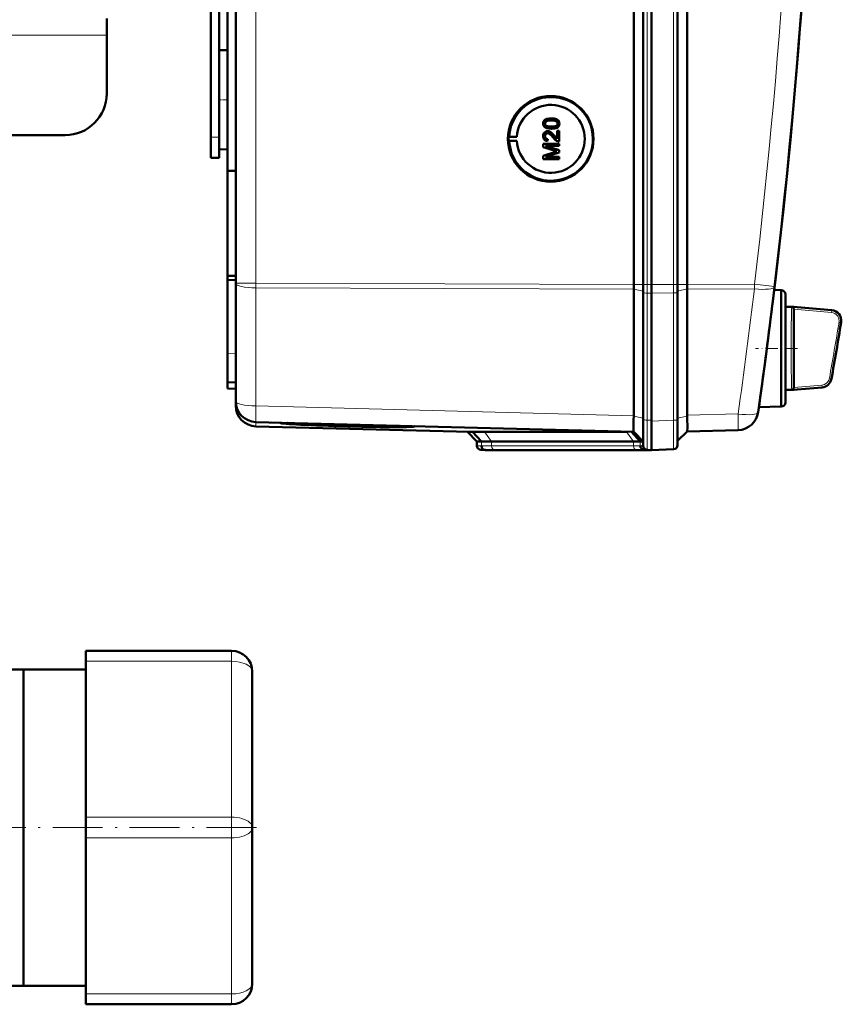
# Model space of a CAD drawing. Extents: x -1358 to 1757, y -1513 to 612.
# Tile 10 of 85: x 416 to 613, y -1513 to -1276. Entities that reach past the tile are written whole.
import ezdxf

# ---------------------------------------------------------------- set-up
doc = ezdxf.new("R2010")
doc.units = 0
doc.linetypes.add('DASHDOT', pattern=[18.5, 12, -3, 0.5, -3])

msp = doc.modelspace()

# ---------------------------------------------------------------- linework, layer by layer
at = {"color": 7, "lineweight": 50}
for p, q in [((467.79, -1339.14), (467.79, -991.64)), ((563.49, -1339.41), (563.49, -991.37)), ((565.79, -991.36), (565.79, -1339.42)), ((567.79, -991.36), (567.79, -1339.42)), ((574.04, -1339.42), (574.04, -991.36)), ((576.33, -1339.4), (576.33, -991.39)), ((567.79, -1006.36), (567.79, -1319.15)), ((463.79, -1288.58), (463.79, -1042.2)), ((465.79, -1166.32), (465.79, -1312.07)), ((461.79, -1303.99), (461.79, -1173.99)), ((436.79, -1275.49), (436.79, -1279.49)), ((436.79, -1279.49), (436.79, -1293.49)), ((463.79, -1283.1), (465.79, -1283.04)), ((463.79, -1283.1), (465.79, -1283.04)), ((463.79, -1294.99), (463.79, -1283.1)), ((463.79, -1306.89), (463.79, -1294.99)), ((543.66, -1299.49), (543.67, -1299.49)), ((463.79, -1303.99), (463.79, -1301.4)), ((542.15, -1300.73), (542.16, -1300.73)), ((542.42, -1301.24), (542.43, -1301.24)), ((543.66, -1301.96), (543.67, -1301.96)), ((545.24, -1301.58), (545.25, -1301.58)), ((545.61, -1300.72), (545.62, -1300.72)), ((426.79, -1303.49), (409.07, -1303.49)), ((461.79, -1308.99), (461.79, -1303.99)), ((463.79, -1308.99), (463.79, -1303.99)), ((533.37, -1303.9), (533.56, -1303.87)), ((533.37, -1303.9), (535.41, -1303.9)), ((533.56, -1303.87), (535.41, -1303.9)), ((542.15, -1303.75), (542.16, -1303.75)), ((542.77, -1302.55), (542.78, -1302.55)), ((542.85, -1304.48), (542.8, -1304.97)), ((542.85, -1304.48), (542.8, -1304.97)), ((542.85, -1304.48), (542.85, -1304.48)), ((544.35, -1303.62), (544.36, -1303.62)), ((544.36, -1303.62), (545.07, -1304.38)), ((545.07, -1302.5), (545.56, -1302.5)), ((545.07, -1304.39), (545.07, -1302.5)), ((545.56, -1302.5), (545.56, -1305.02)), ((545.56, -1302.5), (545.57, -1302.5)), ((545.57, -1302.5), (545.57, -1305.02)), ((463.79, -1306.89), (465.79, -1306.94)), ((533.37, -1304.9), (533.56, -1304.93)), ((533.37, -1304.9), (535.41, -1304.9)), ((533.56, -1304.93), (535.41, -1304.9)), ((541.71, -1305.56), (545.56, -1305.56)), ((541.71, -1306.37), (541.71, -1305.56)), ((544.37, -1307.23), (541.71, -1306.37)), ((542.3, -1306.11), (545.56, -1307.13)), ((545.56, -1306.11), (542.3, -1306.11)), ((542.31, -1306.11), (545.57, -1307.13)), ((542.8, -1304.97), (542.8, -1304.97)), ((545.56, -1305.02), (545.57, -1305.02)), ((545.56, -1305.56), (545.56, -1306.11)), ((545.56, -1305.56), (545.57, -1305.56)), ((545.56, -1306.11), (545.57, -1306.11)), ((545.56, -1307.13), (545.56, -1307.7)), ((545.56, -1307.13), (545.57, -1307.13)), ((545.57, -1305.56), (545.57, -1306.11)), ((545.57, -1307.13), (545.57, -1307.7)), ((461.79, -1308.99), (463.79, -1308.99)), ((541.71, -1308.45), (544.41, -1307.59)), ((541.71, -1309.27), (541.71, -1308.45)), ((545.56, -1309.27), (541.71, -1309.27)), ((545.56, -1307.7), (542.3, -1308.72)), ((542.3, -1308.72), (545.56, -1308.72)), ((545.57, -1307.7), (542.31, -1308.72)), ((545.56, -1307.7), (545.57, -1307.7)), ((545.56, -1308.72), (545.56, -1309.27)), ((545.56, -1308.72), (545.57, -1308.72)), ((545.56, -1309.27), (545.57, -1309.27)), ((545.57, -1308.72), (545.57, -1309.27)), ((465.79, -1312.07), (467.79, -1312.06)), ((465.79, -1337.35), (465.79, -1312.07)), ((567.79, -1339.42), (567.79, -1319.15)), ((465.79, -1337.35), (467.79, -1337.37)), ((465.79, -1337.35), (465.79, -1338.29)), ((465.79, -1338.29), (465.79, -1355.93)), ((465.79, -1338.29), (467.79, -1338.39)), ((467.79, -1367.5), (467.79, -1339.14)), ((565.79, -1339.42), (565.79, -1341.27)), ((567.79, -1339.42), (567.79, -1341.5)), ((567.79, -1339.42), (567.79, -1341.5)), ((574.04, -1339.42), (574.04, -1341.24)), ((563.49, -1340.53), (563.49, -1371)), ((565.79, -1341.27), (565.79, -1371.84)), ((567.79, -1341.5), (567.79, -1372.27)), ((567.79, -1341.5), (567.79, -1372.07)), ((574.04, -1341.24), (574.04, -1371.86)), ((576.33, -1340.52), (576.33, -1340.5)), ((576.33, -1340.52), (576.33, -1370.89)), ((598.97, -1340.79), (597.27, -1340.74)), ((598.97, -1354.79), (598.97, -1340.79)), ((599.97, -1341.79), (599.97, -1354.79)), ((599.97, -1344.79), (599.97, -1341.79)), ((596.93, -1343.53), (596.81, -1344.54)), ((599.97, -1344.79), (601.99, -1344.79)), ((602.82, -1344.86), (601.99, -1344.79)), ((602.82, -1344.86), (601.99, -1344.79)), ((602.82, -1344.86), (611.13, -1345.59)), ((601.98, -1345.34), (601.99, -1345.39)), ((601.99, -1345.39), (601.99, -1345.4)), ((601.99, -1345.4), (601.99, -1364.17)), ((465.79, -1362.92), (465.79, -1355.93)), ((598.97, -1364.55), (598.97, -1354.79)), ((599.97, -1354.79), (599.97, -1367.79)), ((465.79, -1364.42), (465.79, -1362.92)), ((467.79, -1362.99), (465.79, -1362.92)), ((465.79, -1364.42), (467.79, -1364.49)), ((598.97, -1368.79), (598.97, -1364.55)), ((599.97, -1364.79), (601.99, -1364.79)), ((599.97, -1367.79), (599.97, -1364.79)), ((602.82, -1364.71), (601.99, -1364.79)), ((608.79, -1364.19), (602.82, -1364.71)), ((467.79, -1368.55), (467.79, -1367.51)), ((563.49, -1371.09), (563.49, -1371)), ((593.5, -1369.66), (593.47, -1369.84)), ((598.97, -1368.79), (593.6, -1368.93)), ((563.49, -1374.88), (472.66, -1372.5)), ((476.23, -1372.59), (476.35, -1372.6)), ((478.49, -1372.69), (480.2, -1372.74)), ((480.21, -1372.76), (478.49, -1372.72)), ((480.2, -1372.74), (480.2, -1372.7)), ((563.49, -1371.09), (563.48, -1371.96)), ((565.79, -1371.84), (565.79, -1378.21)), ((567.79, -1372.07), (567.79, -1372.27)), ((567.79, -1379.24), (567.79, -1372.27)), ((574.04, -1378.06), (574.04, -1371.86)), ((524.1, -1374.89), (472.66, -1373.55)), ((509.08, -1373.51), (509.09, -1373.45)), ((525.79, -1377.18), (523.49, -1374.88)), ((526.87, -1377.21), (524.73, -1374.86)), ((527.65, -1374.83), (561.64, -1374.83)), ((565.08, -1377.16), (562.98, -1374.86)), ((563.49, -1374.88), (565.79, -1377.18)), ((576.33, -1374.76), (574.04, -1377.06)), ((588.61, -1374.45), (576.33, -1374.77)), ((525.79, -1378.21), (525.79, -1377.18)), ((526.87, -1377.21), (525.79, -1377.18)), ((563.45, -1377.18), (529.31, -1377.18)), ((565.79, -1377.18), (565.08, -1377.16)), ((527.79, -1379.24), (526.76, -1379.2)), ((528.7, -1379.26), (527.76, -1379.23)), ((528.7, -1379.26), (527.79, -1379.24)), ((564.86, -1379.24), (530.72, -1379.24)), ((564.86, -1379.24), (530.72, -1379.24)), ((566.9, -1379.22), (565.96, -1379.18)), ((566.76, -1379.2), (567.79, -1379.24)), ((567.79, -1379.24), (566.88, -1379.26)), ((567.79, -1379.24), (566.9, -1379.22)), ((573.07, -1379.06), (567.79, -1379.24)), ((567.79, -1379.24), (567.79, -1379.24)), ((431.79, -1430.04), (431.79, -1427.54)), ((431.79, -1427.54), (466.79, -1427.54)), ((431.79, -1430.04), (431.79, -1467.54)), ((416.79, -1431.99), (320.94, -1431.99)), ((416.79, -1488.28), (416.79, -1431.99)), ((416.79, -1431.99), (431.79, -1431.99)), ((416.79, -1431.99), (416.79, -1508.09)), ((471.79, -1470.04), (471.79, -1432.54)), ((431.79, -1472.54), (431.79, -1467.54)), ((471.79, -1470.04), (471.79, -1507.54)), ((431.79, -1472.54), (431.79, -1510.04)), ((416.79, -1508.09), (416.79, -1488.28)), ((416.79, -1508.09), (-143.21, -1508.09)), ((416.79, -1508.09), (431.79, -1508.09)), ((431.79, -1512.54), (431.79, -1510.04)), ((431.79, -1512.54), (466.79, -1512.54))]:
    msp.add_line(p, q, dxfattribs=at)
at = {"color": 7, "lineweight": 18}
for p, q in [((472.66, -1339.14), (472.66, -991.64)), ((566.76, -991.36), (566.76, -1339.42)), ((573.07, -1339.42), (573.07, -991.36)), ((436.79, -1279.49), (408.94, -1279.49)), ((461.79, -1303.99), (463.79, -1303.99)), ((472.66, -1339.14), (467.79, -1339.14)), ((472.66, -1339.14), (563.49, -1339.41)), ((472.66, -1339.14), (472.66, -1340.26)), ((563.49, -1340.53), (472.66, -1340.26)), ((472.66, -1368.63), (472.66, -1340.26)), ((563.49, -1339.42), (565.79, -1339.42)), ((566.76, -1339.42), (565.79, -1339.42)), ((566.76, -1339.42), (566.76, -1341.49)), ((567.79, -1339.42), (566.76, -1339.42)), ((573.07, -1339.42), (567.79, -1339.42)), ((573.07, -1339.42), (573.07, -1341.46)), ((573.07, -1339.42), (574.04, -1339.42)), ((576.33, -1339.42), (574.04, -1339.42)), ((576.33, -1339.4), (592.53, -1339.35)), ((563.49, -1340.52), (565.79, -1341.04)), ((566.76, -1341.49), (566.76, -1372.06)), ((566.76, -1341.49), (567.79, -1341.5)), ((573.07, -1341.46), (567.79, -1341.5)), ((573.07, -1341.46), (573.07, -1372.08)), ((576.33, -1340.5), (574.04, -1341.01)), ((592.53, -1340.47), (576.33, -1340.52)), ((596.8, -1344.56), (596.81, -1344.54)), ((596.93, -1343.53), (596.93, -1343.53)), ((601.47, -1345.25), (601.48, -1345.02)), ((601.48, -1345.02), (601.49, -1344.93)), ((601.49, -1344.93), (601.5, -1344.87)), ((602.01, -1344.84), (611.11, -1345.66)), ((601.99, -1345.34), (611.06, -1346.16)), ((611.06, -1346.16), (611.11, -1345.66)), ((613.34, -1348.57), (612.85, -1348.49)), ((465.79, -1355.93), (467.79, -1355.99)), ((601.45, -1364.01), (601.44, -1363.62)), ((608.75, -1363.62), (601.99, -1364.23)), ((608.79, -1364.12), (608.75, -1363.62)), ((610.54, -1361.97), (611.03, -1362.06)), ((601.49, -1364.64), (601.48, -1364.55)), ((601.5, -1364.71), (601.49, -1364.64)), ((608.79, -1364.12), (602.01, -1364.73)), ((472.66, -1368.63), (563.49, -1371)), ((576.33, -1371.07), (574.04, -1371.58)), ((576.33, -1370.89), (588.61, -1370.57)), ((593.49, -1369.68), (593.5, -1369.66)), ((472.66, -1373.55), (472.66, -1372.5)), ((563.49, -1371.09), (565.79, -1371.61)), ((566.76, -1372.06), (566.76, -1379.2)), ((567.79, -1372.07), (566.76, -1372.06)), ((567.79, -1372.27), (573.07, -1372.08)), ((529.31, -1377.18), (527.65, -1374.83)), ((563.45, -1377.18), (561.79, -1374.83)), ((526.88, -1378.23), (526.87, -1377.21)), ((529.31, -1378.21), (529.31, -1377.18)), ((563.45, -1378.21), (563.45, -1377.18)), ((565.08, -1378.19), (565.08, -1377.16)), ((526.88, -1378.23), (525.79, -1378.21)), ((527.76, -1379.23), (526.76, -1379.2)), ((563.45, -1378.21), (529.31, -1378.21)), ((564.13, -1379.2), (529.99, -1379.2)), ((565.79, -1378.21), (565.08, -1378.19)), ((566.76, -1379.2), (565.96, -1379.18)), ((566.88, -1379.26), (566.88, -1379.21)), ((466.79, -1430.04), (466.79, -1427.54)), ((431.79, -1430.04), (466.79, -1430.04)), ((466.79, -1467.54), (466.79, -1430.04)), ((431.79, -1467.54), (466.79, -1467.54)), ((466.79, -1472.54), (466.79, -1467.54)), ((431.79, -1472.54), (466.79, -1472.54)), ((466.79, -1472.54), (466.79, -1510.04)), ((431.79, -1510.04), (466.79, -1510.04)), ((466.79, -1512.54), (466.79, -1510.04))]:
    msp.add_line(p, q, dxfattribs=at)
at = {"color": 7, "linetype": 'DASHDOT', "lineweight": 18, "ltscale": 0.060001}
for p, q in [((463.59, -1294.99), (465.99, -1294.99)), ((461.59, -1303.99), (463.99, -1303.99))]:
    msp.add_line(p, q, dxfattribs=at)
at = {"color": 7, "linetype": 'DASHDOT', "lineweight": 18, "ltscale": 0.252676}
msp.add_line((602.86, -1354.79), (592.76, -1354.79), dxfattribs=at)
at = {"color": 7, "linetype": 'DASHDOT', "lineweight": 18}
msp.add_line((472.79, -1470.04), (-199.21, -1470.04), dxfattribs=at)
at = {"color": 7, "lineweight": 50}
for points in [[(541.71, -1300.72), (541.73, -1300.46), (541.82, -1300.21), (541.96, -1299.99), (542.16, -1299.82), (542.31, -1299.73), (542.64, -1299.6), (543.16, -1299.51), (543.66, -1299.49)], [(543.66, -1299.98), (543.29, -1299.99), (542.97, -1300.02), (542.69, -1300.08), (542.56, -1300.13), (542.3, -1300.32), (542.17, -1300.58), (542.15, -1300.73)], [(543.67, -1299.98), (543.1, -1300.01), (542.73, -1300.07), (542.56, -1300.14), (542.4, -1300.24), (542.27, -1300.38), (542.17, -1300.64), (542.16, -1300.73)], [(543.66, -1299.49), (544.18, -1299.51), (544.7, -1299.61), (544.94, -1299.7), (545.17, -1299.82), (545.37, -1300), (545.51, -1300.22), (545.59, -1300.48), (545.61, -1300.72)], [(545.17, -1300.72), (545.14, -1300.54), (545, -1300.31), (544.75, -1300.12), (544.54, -1300.06), (544.22, -1300.01), (543.66, -1299.98)], [(543.67, -1299.49), (544.17, -1299.51), (544.34, -1299.53), (544.84, -1299.65), (545.19, -1299.83), (545.44, -1300.08), (545.58, -1300.41), (545.62, -1300.72)], [(543.66, -1301.96), (543.14, -1301.93), (542.62, -1301.84), (542.26, -1301.69), (542.15, -1301.62), (541.95, -1301.45), (541.81, -1301.22), (541.73, -1300.97), (541.71, -1300.72)], [(542.15, -1300.73), (542.16, -1300.85), (542.25, -1301.07), (542.42, -1301.24)], [(542.16, -1300.73), (542.19, -1300.91), (542.34, -1301.16), (542.43, -1301.24)], [(542.42, -1301.24), (542.76, -1301.38), (543.14, -1301.44), (543.66, -1301.46)], [(542.43, -1301.24), (542.82, -1301.39), (543.16, -1301.44), (543.67, -1301.46)], [(543.66, -1301.46), (544.32, -1301.43), (544.59, -1301.38), (544.72, -1301.33), (544.99, -1301.15), (545.14, -1300.91), (545.17, -1300.72)], [(545.24, -1301.58), (544.95, -1301.75), (544.48, -1301.89), (543.82, -1301.95), (543.66, -1301.96)], [(545.25, -1301.58), (544.82, -1301.8), (544.33, -1301.91), (543.67, -1301.96)], [(545.61, -1300.72), (545.56, -1301.11), (545.43, -1301.37), (545.24, -1301.58)], [(545.62, -1300.72), (545.56, -1301.1), (545.38, -1301.45), (545.25, -1301.58)], [(541.71, -1303.74), (541.75, -1303.38), (541.88, -1303.05), (542.05, -1302.84), (542.26, -1302.68), (542.6, -1302.56), (542.77, -1302.55)], [(542.8, -1304.97), (542.44, -1304.9), (542.11, -1304.72), (541.98, -1304.59), (541.8, -1304.27), (541.72, -1303.91), (541.71, -1303.74)], [(542.78, -1303.04), (542.57, -1303.08), (542.39, -1303.18), (542.25, -1303.35), (542.18, -1303.54), (542.15, -1303.75)], [(542.15, -1303.75), (542.21, -1304.08), (542.34, -1304.27), (542.52, -1304.41), (542.74, -1304.47), (542.85, -1304.48)], [(542.79, -1303.04), (542.58, -1303.08), (542.43, -1303.16), (542.3, -1303.29), (542.21, -1303.44), (542.16, -1303.75)], [(542.16, -1303.75), (542.19, -1303.97), (542.25, -1304.14), (542.42, -1304.34), (542.66, -1304.46), (542.85, -1304.48)], [(542.77, -1302.55), (542.97, -1302.57), (543.34, -1302.69), (543.67, -1302.91), (543.96, -1303.18), (544.35, -1303.62)], [(542.78, -1302.55), (543.07, -1302.58), (543.41, -1302.72), (543.67, -1302.9), (544.08, -1303.3), (544.36, -1303.62)], [(544.12, -1304.08), (543.53, -1303.44), (543.4, -1303.32), (543.11, -1303.13), (542.78, -1303.04)], [(545.22, -1304.97), (544.96, -1304.85), (544.6, -1304.61), (544.12, -1304.08)], [(544.35, -1303.62), (544.76, -1304.1), (545.07, -1304.39)], [(602.01, -1344.84), (602.01, -1344.84), (602.01, -1344.84), (601.96, -1344.85), (601.5, -1344.87)], [(601.5, -1364.71), (601.94, -1364.72), (602, -1364.73), (602.01, -1364.73), (602.01, -1364.73), (602.01, -1364.73)], [(576.33, -1374.76), (576.33, -1374.76), (576.34, -1374.75), (576.36, -1374.67), (576.39, -1373.92), (576.35, -1371.53), (576.33, -1371.07)], [(563.47, -1374.58), (563.48, -1374.86), (563.49, -1374.87), (563.49, -1374.88)]]:
    msp.add_lwpolyline(points, dxfattribs=at)
at = {"color": 7, "lineweight": 18}
for points in [[(592.53, -1339.35), (595.97, -1339.76), (597.32, -1339.94), (597.36, -1339.94), (597.36, -1339.94)], [(601.86, -1354.79), (601.87, -1350.37), (601.92, -1347.17), (601.97, -1345.73), (601.99, -1345.4)], [(613.34, -1348.57), (613.38, -1348.16), (613.34, -1347.75), (613.24, -1347.35), (613.08, -1346.97), (612.85, -1346.62), (612.57, -1346.32), (612.25, -1346.06), (611.88, -1345.86), (611.49, -1345.73), (611.11, -1345.66)], [(601.99, -1364.17), (601.97, -1363.84), (601.92, -1362.37), (601.86, -1356.4), (601.86, -1354.79)], [(611.03, -1362.06), (611.03, -1362.13), (611.03, -1362.14), (611.03, -1362.14), (611.03, -1362.14)], [(573.07, -1372.08), (573.08, -1377.13), (573.07, -1378.99), (573.07, -1379.05), (573.07, -1379.06)]]:
    msp.add_lwpolyline(points, dxfattribs=at)
at = {"color": 7, "lineweight": 50}
for centre, radius, start, end in [((-858.99, -1165.39), 1466.77, 351.97557, 8.02443), ((-858.98, -1165.39), 1466.77, 353.02402, 6.97598), ((426.79, -1293.49), 10, 270, 360), ((543.61, -1304.4), 10.06, 44.2296, 121.6614), ((543.61, -1304.4), 10.07, 121.6654, 176.9908), ((543.6, -1304.4), 10.07, 326.8449, 44.2344), ((543.61, -1304.4), 10.06, 183.0071, 249.4136), ((545.53, -1304.05), 0.972, 251.2031, 271.7229), ((552.98, -1280.48), 28.1, 252.1439, 253.4495), ((554.08, -1338.03), 31.94, 106.5638, 107.6251), ((543.61, -1304.41), 10.06, 249.4231, 326.8509), ((598.97, -1341.79), 1, 360, 90), ((-858.98, -1165.39), 1466.77, 351.99436, 352.98416), ((601.5, -1345.27), 0.404, 68.1311, 90.6343), ((601.44, -1345.39), 0.54, 28.9625, 66.8421), ((601.42, -1345.41), 0.568, 7.3684, 29.9976), ((610.91, -1348.08), 2.5, 350.7584, 84.9846), ((-194.34, -1217.09), 818.33, 349.78982, 350.76058), ((608.57, -1361.7), 2.5, 275.0096, 349.7884), ((601.5, -1364.3), 0.405, 269.2718, 291.8375), ((601.47, -1364.22), 0.496, 292.2385, 311.349), ((601.42, -1364.16), 0.573, 311.1765, 330.2896), ((601.42, -1364.16), 0.569, 329.9504, 352.5335), ((601.48, -1364.17), 0.512, 352.7968, 0.0487), ((472.79, -1367.5), 5, 180, 268.5), ((472.79, -1368.55), 5, 180, 268.5), ((598.97, -1367.79), 1, 270, 0), ((588.47, -1369.45), 5, 271.5, 351.9756), ((478.64, -1372.99), 0.335, 96.098, 116.6611), ((480.35, -1373.03), 0.328, 94.8324, 116.5026), ((525.35, -1394.02), 19.17, 91.8477, 93.7257), ((527.29, -1474.75), 99.92, 89.7954, 91.4664), ((529.01, -1459.72), 82.54, 89.7929, 91.4806), ((563.64, -1320.43), 56.75, 269.8016, 271.4475), ((573.04, -1378.06), 1, 272, 360), ((526.79, -1378.21), 1, 179.9996, 268.0001), ((530.47, -1446.99), 67.74, 89.7898, 91.498), ((565.11, -1307.52), 71.72, 269.8052, 271.4364), ((565.11, -1446.81), 67.57, 88.5012, 90.2139), ((566.79, -1378.21), 1, 180, 268), ((466.79, -1432.54), 5, 0, 90), ((466.79, -1507.54), 5, 270, 360)]:
    msp.add_arc(centre, radius, start, end, dxfattribs=at)
at = {"color": 7, "lineweight": 18}
for centre, radius, start, end in [((-858.89, -1165.39), 1461.81, 353.16554, 6.83446), ((-858.87, -1166.51), 1461.78, 351.97558, 353.16537), ((750.13, -1349.99), 148.74, 178.444, 179.3011), ((639.45, -1347.03), 38.03, 177.3237, 178.3752), ((610.88, -1348.14), 1.99, 37.688, 84.7251), ((611.53, -1345.72), 0.424, 162.1119, 172.8479), ((610.88, -1348.14), 2, 14.0196, 37.6456), ((1107.51, -1354.39), 506.16, 179.2968, 180.0452), ((-194.34, -1217.09), 817.82, 349.7955, 350.75407), ((-194.34, -1217.09), 818.32, 349.79549, 350.75407), ((610.86, -1348.16), 2.01, 350.5978, 14.326), ((613.64, -1348.62), 0.296, 151.7104, 170.1156), ((1110.83, -1355.1), 509.47, 179.9645, 180.7079), ((750.54, -1359.56), 149.15, 180.707, 181.5619), ((608.56, -1361.63), 2.01, 275.394, 350.0546), ((608.56, -1361.62), 2.51, 275.2859, 349.939), ((617.43, -1363.52), 15.98, 181.7381, 183.6932), ((609.1, -1364.16), 0.314, 172.3323, 185.4928), ((529.01, -1460.3), 82.1, 89.7918, 91.4868), ((529.71, -1454.16), 74.96, 89.7903, 91.4949), ((563.64, -1320.93), 57.28, 269.8046, 271.4381), ((564.35, -1314.7), 64.5, 269.8063, 271.4331)]:
    msp.add_arc(centre, radius, start, end, dxfattribs=at)
at = {"color": 7, "lineweight": 50}
for centre, major_axis, ratio, start_param, end_param in [((543.54, -1304.4), (0, 10.3), 0.999657, 4.712389, 10.995574), ((543.56, -1304.4), (0, -8.17), 0.999657, 4.773641, 10.934322), ((543.57, -1304.4), (0, 10.21), 0.999657, 1.521815, 1.619778), ((563.62, -1339.41), (-0.01, -5), 0.026177, 4.712467, 4.715033), ((563.62, -1339.41), (0.01, 5), 0.026177, 1.57344, 1.797689), ((576.2, -1339.4), (-0.01, 5), 0.026177, 4.490592, 4.712311), ((601.99, -1354.8), (0, 10.01), 0.017446, 6.177853, 6.281655), ((601.99, -1354.78), (0, 10.01), 0.017447, 3.143123, 3.246931), ((576.2, -1369.77), (-0.13, 5), 0.020818, 4.449362, 4.484951), ((494.64, -1373.13), (16.15, -0.42), 0.026181, 3.171524, 6.284941), ((494.64, -1373.12), (-14.44, 0.38), 0.026181, 0.039878, 1.656365), ((494.64, -1373.13), (12.78, -0.33), 0.026181, 3.140294, 6.284941), ((494.64, -1373.13), (12.78, -0.33), 0.026181, 2.986226, 3.13929), ((494.64, -1373.09), (-12.77, 0.33), 0.008724, 6.127951, 6.129122), ((499.35, -1373.24), (8.06, -0.22), 0.032897, 0.002226, 0.195742), ((563.62, -1369.88), (-0.13, -5), 0.020818, 5.141188, 5.611027), ((494.64, -1373.12), (-14.44, 0.38), 0.026181, 1.656365, 3.134585), ((494.64, -1373.09), (14.45, -0.38), 0.008724, 0.135897, 0.136723), ((494.64, -1373.12), (-14.44, 0.38), 0.026181, 3.137143, 3.272853), ((500.49, -1373.27), (10.3, -0.28), 0.032776, 0.002254, 0.154137), ((563.63, -1369.88), (-0.13, -5), 0.020818, 5.611027, 5.937635), ((527.79, -1378.23), (0, -1), 0.910082, 4.712394, 6.248285), ((565.99, -1378.18), (0, -1), 0.910127, 4.712398, 6.248279)]:
    msp.add_ellipse(centre, major_axis=major_axis, ratio=ratio, start_param=start_param, end_param=end_param, dxfattribs=at)
at = {"color": 7, "lineweight": 18}
for centre, major_axis, ratio, start_param, end_param in [((472.79, -1339.14), (5, 0), 0.224951, 3.141593, 4.686209), ((592.4, -1339.35), (-0.01, 5), 0.026177, 4.485496, 4.712311), ((592.4, -1339.35), (4.96, -0.59), 0.220468, 4.765165, 6.283185), ((566.79, -1341.27), (-1, 0), 0.224951, 0, 1.53589), ((573.04, -1341.24), (-1, 0), 0.224951, 1.605703, 3.141593), ((472.79, -1367.5), (5, 0), 0.224951, 3.141593, 4.686209), ((472.79, -1367.5), (0.13, 5), 0.020818, 1.798234, 3.141593), ((588.47, -1369.45), (4.95, -0.7), 0.219379, 4.769732, 6.283185), ((588.47, -1369.45), (-0.13, 5), 0.020818, 3.141593, 4.484951), ((566.79, -1371.84), (-1, 0), 0.224951, 0, 1.53589), ((573.04, -1371.86), (1, 0), 0.224951, 4.747296, 6.283185), ((530.01, -1378.21), (0, 1), 0.707107, 1.570796, 3.106686), ((564.15, -1378.21), (0, 1), 0.707107, 1.570796, 3.106686), ((466.79, -1432.54), (5, 0), 0.5, 0, 1.570796), ((466.79, -1470.04), (5, 0), 0.5, 4.712389, 7.853982), ((466.79, -1507.54), (5, 0), 0.5, 4.712389, 6.283185)]:
    msp.add_ellipse(centre, major_axis=major_axis, ratio=ratio, start_param=start_param, end_param=end_param, dxfattribs=at)

doc.saveas('drawing.dxf')
